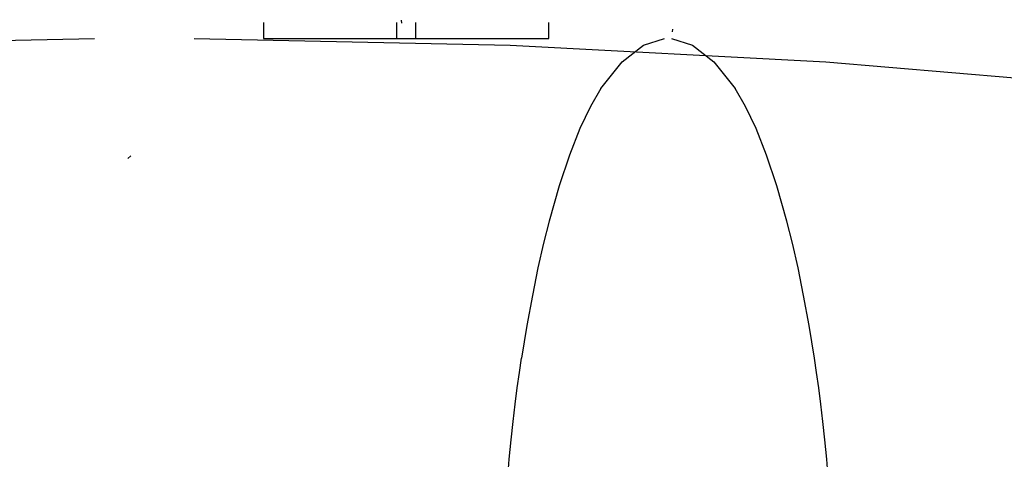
# Model space of a CAD drawing. Header units: millimetres. Extents: x -269 to 269, y -1462 to 438.
# Tile 23 of 26: x -41 to 63, y 392 to 438. Entities that reach past the tile are written whole.
import ezdxf

# ---------------------------------------------------------------- set-up
doc = ezdxf.new("R2010")
doc.units = ezdxf.units.MM
doc.layers.add('Default', color=7, linetype='Continuous', true_color=0x000000)

msp = doc.modelspace()

# ---------------------------------------------------------------- linework, layer by layer
at = {"layer": 'Default', "extrusion": (0, 1, 0)}
for points in [[(1.01, 395.5), (1.52, 395.54), (2.04, 395.61), (2.55, 395.68), (3.06, 395.78), (3.56, 395.9), (4.06, 396.03), (4.56, 396.18), (5.05, 396.34), (5.54, 396.52), (6.01, 396.72), (6.48, 396.94), (6.95, 397.17), (7.4, 397.42), (7.85, 397.68), (8.28, 397.96), (8.71, 398.25), (9.13, 398.56), (9.53, 398.88), (9.93, 399.22), (10.31, 399.57), (10.68, 399.93), (11.04, 400.31), (11.38, 400.69), (11.71, 401.09), (12.03, 401.5), (12.33, 401.92), (12.62, 402.35), (12.89, 402.79), (13.15, 403.24), (13.39, 403.7), (13.61, 404.17), (13.82, 404.64), (14.02, 405.12), (14.19, 405.61), (14.35, 406.1), (14.49, 406.6), (14.62, 407.1), (14.73, 407.61), (14.82, 408.12), (14.89, 408.63), (14.94, 409.15), (14.98, 409.66), (15, 410.18), (15, 410.7), (14.98, 411.22), (14.95, 411.73), (14.89, 412.25), (14.82, 412.76), (14.74, 413.27), (14.63, 413.78), (14.51, 414.28), (14.37, 414.78), (14.21, 415.27), (14.03, 415.76), (13.84, 416.24), (13.64, 416.72), (13.41, 417.18), (13.17, 417.64), (12.92, 418.09), (12.65, 418.53), (12.36, 418.96), (12.06, 419.39), (11.74, 419.8), (11.41, 420.2), (11.07, 420.59), (10.72, 420.96), (10.35, 421.33), (9.97, 421.68), (9.57, 422.01), (9.17, 422.34), (8.75, 422.65), (8.33, 422.94), (7.89, 423.22), (7.45, 423.49), (6.99, 423.74), (6.53, 423.97), (6.06, 424.19), (5.59, 424.39), (5.1, 424.57), (4.61, 424.74), (4.12, 424.89), (3.62, 425.02), (3.11, 425.14), (2.6, 425.24), (2.09, 425.32), (1.58, 425.38), (1.06, 425.43), (0.54, 425.46), (0.03, 425.47), (-0.49, 425.46), (-1.01, 425.43)], [(-0.99, 425.13), (-0.48, 425.16), (0.02, 425.17), (0.53, 425.16), (1.04, 425.13), (1.54, 425.08), (2.05, 425.02), (2.55, 424.94), (3.04, 424.85), (3.54, 424.73), (4.03, 424.6), (4.51, 424.46), (4.99, 424.29), (5.47, 424.11), (5.93, 423.91), (6.39, 423.7), (6.85, 423.47), (7.29, 423.23), (7.73, 422.97), (8.15, 422.7), (8.57, 422.41), (8.98, 422.11), (9.37, 421.79), (9.76, 421.46), (10.13, 421.12), (10.49, 420.76), (10.84, 420.39), (11.18, 420.01), (11.5, 419.62), (11.81, 419.22), (12.1, 418.81), (12.38, 418.39), (12.65, 417.95), (12.9, 417.51), (13.14, 417.06), (13.36, 416.61), (13.56, 416.14), (13.75, 415.67), (13.92, 415.2), (14.07, 414.71), (14.21, 414.22), (14.33, 413.73), (14.44, 413.24), (14.52, 412.74), (14.59, 412.23), (14.65, 411.73), (14.68, 411.22), (14.7, 410.72), (14.7, 410.21), (14.68, 409.7), (14.65, 409.2), (14.59, 408.69), (14.52, 408.19), (14.44, 407.69), (14.33, 407.2), (14.21, 406.7), (14.07, 406.22), (13.92, 405.73), (13.75, 405.26), (13.56, 404.79), (13.35, 404.32), (13.13, 403.87), (12.9, 403.42), (12.65, 402.98), (12.38, 402.54), (12.1, 402.12), (11.81, 401.71), (11.5, 401.31), (11.18, 400.92), (10.84, 400.54), (10.49, 400.17), (10.13, 399.81), (9.76, 399.47), (9.37, 399.14), (8.98, 398.82), (8.57, 398.52), (8.15, 398.23), (7.73, 397.96), (7.29, 397.7), (6.85, 397.46), (6.39, 397.23), (5.93, 397.02)], [(-14.67, 409.48), (14.67, 411.45)], [(5.93, 397.02), (5.46, 396.82), (4.98, 396.64), (4.5, 396.47), (4.01, 396.32), (3.51, 396.19), (3.01, 396.08), (2.51, 395.98), (2.01, 395.9), (1.5, 395.84), (0.99, 395.8)], [(1.01, 395.5), (0.49, 395.47), (-0.03, 395.47), (-0.54, 395.48), (-1.06, 395.5), (-1.58, 395.55), (-2.09, 395.61), (-2.6, 395.69), (-3.11, 395.79), (-3.62, 395.91), (-4.12, 396.04), (-4.61, 396.19), (-5.1, 396.36), (-5.59, 396.54), (-6.06, 396.75), (-6.53, 396.96), (-6.99, 397.2), (-7.45, 397.45), (-7.89, 397.71), (-8.33, 397.99), (-8.75, 398.29), (-9.17, 398.59), (-9.57, 398.92), (-9.97, 399.26), (-10.35, 399.61), (-10.72, 399.97), (-11.07, 400.35), (-11.41, 400.73), (-11.74, 401.13), (-12.06, 401.55), (-12.36, 401.97), (-12.65, 402.4), (-12.92, 402.84), (-13.17, 403.29), (-13.41, 403.75), (-13.64, 404.22), (-13.84, 404.69), (-14.03, 405.17), (-14.21, 405.66), (-14.37, 406.15), (-14.51, 406.65), (-14.63, 407.15), (-14.74, 407.66), (-14.82, 408.17), (-14.89, 408.68), (-14.95, 409.2), (-14.98, 409.72), (-15, 410.23), (-15, 410.75), (-14.98, 411.27), (-14.94, 411.79), (-14.89, 412.3), (-14.82, 412.81), (-14.73, 413.32), (-14.62, 413.83), (-14.49, 414.33), (-14.35, 414.83), (-14.19, 415.32), (-14.02, 415.81), (-13.82, 416.29), (-13.61, 416.76), (-13.39, 417.23), (-13.15, 417.69), (-12.89, 418.14), (-12.62, 418.58), (-12.33, 419.01), (-12.03, 419.43), (-11.71, 419.84), (-11.38, 420.24), (-11.04, 420.62), (-10.68, 421), (-10.31, 421.36), (-9.93, 421.71), (-9.53, 422.05), (-9.13, 422.37), (-8.71, 422.68), (-8.28, 422.97), (-7.85, 423.25), (-7.4, 423.51), (-6.95, 423.76), (-6.48, 423.99), (-6.01, 424.21), (-5.54, 424.41), (-5.05, 424.59), (-4.56, 424.76), (-4.06, 424.9), (-3.56, 425.04), (-3.06, 425.15), (-2.55, 425.25), (-2.04, 425.33), (-1.52, 425.39), (-1.01, 425.43)], [(0.99, 395.8), (0.48, 395.77), (-0.03, 395.77), (-0.53, 395.78), (-1.04, 395.8), (-1.55, 395.85), (-2.05, 395.91), (-2.55, 395.99), (-3.05, 396.09), (-3.54, 396.2), (-4.03, 396.33), (-4.52, 396.48), (-5, 396.64), (-5.47, 396.82), (-5.94, 397.02), (-6.4, 397.23), (-6.85, 397.46), (-7.3, 397.71), (-7.74, 397.97), (-8.16, 398.24), (-8.58, 398.53), (-8.99, 398.83), (-9.38, 399.15), (-9.77, 399.48), (-10.14, 399.82), (-10.5, 400.18), (-10.85, 400.55), (-11.19, 400.93), (-11.51, 401.32), (-11.82, 401.72), (-12.11, 402.14), (-12.39, 402.56), (-12.66, 402.99), (-12.91, 403.43), (-13.14, 403.88), (-13.36, 404.34), (-13.57, 404.81), (-13.75, 405.28), (-13.92, 405.76), (-14.08, 406.24), (-14.22, 406.73), (-14.34, 407.22), (-14.44, 407.72), (-14.53, 408.22), (-14.6, 408.72), (-14.65, 409.22), (-14.68, 409.73), (-14.7, 410.24), (-14.7, 410.75), (-14.68, 411.25), (-14.64, 411.76), (-14.59, 412.26), (-14.52, 412.77), (-14.43, 413.27), (-14.33, 413.76), (-14.2, 414.25), (-14.06, 414.74), (-13.91, 415.23), (-13.74, 415.7), (-13.55, 416.17), (-13.34, 416.64), (-13.12, 417.09), (-12.88, 417.54), (-12.63, 417.98), (-12.36, 418.42), (-12.08, 418.84), (-11.79, 419.25), (-11.48, 419.65), (-11.15, 420.04), (-10.82, 420.42), (-10.47, 420.79), (-10.1, 421.14), (-9.73, 421.49), (-9.34, 421.82), (-8.94, 422.13), (-8.54, 422.43), (-8.12, 422.72), (-7.69, 422.99), (-7.25, 423.25), (-6.81, 423.49), (-6.35, 423.72), (-5.89, 423.93), (-5.42, 424.13), (-4.95, 424.31), (-4.47, 424.47), (-3.98, 424.62), (-3.49, 424.74), (-3, 424.86), (-2.5, 424.95), (-2, 425.03), (-1.49, 425.09), (-0.99, 425.13)], [(0.99, 395.8), (-0.99, 425.13)], [(-1.01, 425.43), (-0.49, 425.46), (0.03, 425.47), (0.54, 425.46), (1.06, 425.43), (1.58, 425.38), (2.09, 425.32), (2.6, 425.24), (3.11, 425.14), (3.62, 425.02), (4.12, 424.89), (4.61, 424.74), (5.1, 424.57), (5.59, 424.39), (6.06, 424.19), (6.53, 423.97), (6.99, 423.74), (7.45, 423.49), (7.89, 423.22), (8.33, 422.94), (8.75, 422.65), (9.17, 422.34), (9.57, 422.01), (9.97, 421.68), (10.35, 421.33), (10.72, 420.96), (11.07, 420.59), (11.41, 420.2), (11.74, 419.8), (12.06, 419.39), (12.36, 418.96), (12.65, 418.53), (12.92, 418.09), (13.17, 417.64), (13.41, 417.18), (13.64, 416.72), (13.84, 416.24), (14.03, 415.76), (14.21, 415.27), (14.37, 414.78), (14.51, 414.28), (14.63, 413.78), (14.74, 413.27), (14.82, 412.76), (14.89, 412.25), (14.95, 411.73), (14.98, 411.22), (15, 410.7), (15, 410.18), (14.98, 409.66), (14.94, 409.15), (14.89, 408.63), (14.82, 408.12), (14.73, 407.61), (14.62, 407.1), (14.49, 406.6), (14.35, 406.1), (14.19, 405.61), (14.02, 405.12), (13.82, 404.64), (13.61, 404.17), (13.39, 403.7), (13.15, 403.24), (12.89, 402.79), (12.62, 402.35), (12.33, 401.92), (12.03, 401.5), (11.71, 401.09), (11.38, 400.69), (11.04, 400.31), (10.68, 399.93), (10.31, 399.57), (9.93, 399.22), (9.53, 398.88), (9.13, 398.56), (8.71, 398.25), (8.28, 397.96), (7.85, 397.68), (7.4, 397.42), (6.95, 397.17), (6.48, 396.94), (6.01, 396.72), (5.54, 396.52), (5.05, 396.34), (4.56, 396.18), (4.06, 396.03), (3.56, 395.9), (3.06, 395.78), (2.55, 395.68), (2.04, 395.61), (1.52, 395.54), (1.01, 395.5)], [(1.01, 395.5), (0.49, 395.47), (-0.03, 395.47), (-0.54, 395.48), (-1.06, 395.5), (-1.58, 395.55), (-2.09, 395.61), (-2.6, 395.69), (-3.11, 395.79), (-3.62, 395.91), (-4.12, 396.04), (-4.61, 396.19), (-5.1, 396.36), (-5.59, 396.54), (-6.06, 396.75), (-6.53, 396.96), (-6.99, 397.2), (-7.45, 397.45), (-7.89, 397.71), (-8.33, 397.99), (-8.75, 398.29), (-9.17, 398.59), (-9.57, 398.92), (-9.97, 399.26), (-10.35, 399.61), (-10.72, 399.97), (-11.07, 400.35), (-11.41, 400.73), (-11.74, 401.13), (-12.06, 401.55), (-12.36, 401.97), (-12.65, 402.4), (-12.92, 402.84), (-13.17, 403.29), (-13.41, 403.75), (-13.64, 404.22), (-13.84, 404.69), (-14.03, 405.17), (-14.21, 405.66), (-14.37, 406.15), (-14.51, 406.65), (-14.63, 407.15), (-14.74, 407.66), (-14.82, 408.17), (-14.89, 408.68), (-14.95, 409.2), (-14.98, 409.72), (-15, 410.23), (-15, 410.75), (-14.98, 411.27), (-14.94, 411.79), (-14.89, 412.3), (-14.82, 412.81), (-14.73, 413.32), (-14.62, 413.83), (-14.49, 414.33), (-14.35, 414.83), (-14.19, 415.32), (-14.02, 415.81), (-13.82, 416.29), (-13.61, 416.76), (-13.39, 417.23), (-13.15, 417.69), (-12.89, 418.14), (-12.62, 418.58), (-12.33, 419.01), (-12.03, 419.43), (-11.71, 419.84), (-11.38, 420.24), (-11.04, 420.62), (-10.68, 421), (-10.31, 421.36), (-9.93, 421.71), (-9.53, 422.05), (-9.13, 422.37), (-8.71, 422.68), (-8.28, 422.97), (-7.85, 423.25), (-7.4, 423.51), (-6.95, 423.76), (-6.48, 423.99), (-6.01, 424.21), (-5.54, 424.41), (-5.05, 424.59), (-4.56, 424.76), (-4.06, 424.9), (-3.56, 425.04), (-3.06, 425.15), (-2.55, 425.25), (-2.04, 425.33), (-1.52, 425.39), (-1.01, 425.43)], [(1.01, 395.5), (1.52, 395.54), (2.04, 395.61), (2.55, 395.68), (3.06, 395.78), (3.56, 395.9), (4.06, 396.03), (4.56, 396.18), (5.05, 396.34), (5.54, 396.52), (6.01, 396.72), (6.48, 396.94), (6.95, 397.17), (7.4, 397.42), (7.85, 397.68), (8.28, 397.96), (8.71, 398.25), (9.13, 398.56), (9.53, 398.88), (9.93, 399.22), (10.31, 399.57), (10.68, 399.93), (11.04, 400.31), (11.38, 400.69), (11.71, 401.09), (12.03, 401.5), (12.33, 401.92), (12.62, 402.35), (12.89, 402.79), (13.15, 403.24), (13.39, 403.7), (13.61, 404.17), (13.82, 404.64), (14.02, 405.12), (14.19, 405.61), (14.35, 406.1), (14.49, 406.6), (14.62, 407.1), (14.73, 407.61), (14.82, 408.12), (14.89, 408.63), (14.94, 409.15), (14.98, 409.66), (15, 410.18), (15, 410.7), (14.98, 411.22), (14.95, 411.73), (14.89, 412.25), (14.82, 412.76), (14.74, 413.27), (14.63, 413.78), (14.51, 414.28), (14.37, 414.78), (14.21, 415.27), (14.03, 415.76), (13.84, 416.24), (13.64, 416.72), (13.41, 417.18), (13.17, 417.64), (12.92, 418.09), (12.65, 418.53), (12.36, 418.96), (12.06, 419.39), (11.74, 419.8), (11.41, 420.2), (11.07, 420.59), (10.72, 420.96), (10.35, 421.33), (9.97, 421.68), (9.57, 422.01), (9.17, 422.34), (8.75, 422.65), (8.33, 422.94), (7.89, 423.22), (7.45, 423.49), (6.99, 423.74), (6.53, 423.97), (6.06, 424.19), (5.59, 424.39), (5.1, 424.57), (4.61, 424.74), (4.12, 424.89), (3.62, 425.02), (3.11, 425.14), (2.6, 425.24), (2.09, 425.32), (1.58, 425.38), (1.06, 425.43), (0.54, 425.46), (0.03, 425.47), (-0.49, 425.46), (-1.01, 425.43)], [(5.2, 411.17), (5.22, 410.99), (5.24, 410.81), (5.25, 410.63), (5.25, 410.46), (5.25, 410.28), (5.24, 410.1), (5.22, 409.92), (5.2, 409.74), (5.17, 409.56), (5.14, 409.39), (5.1, 409.21), (5.05, 409.04), (5, 408.87), (4.94, 408.7), (4.88, 408.53), (4.81, 408.36), (4.74, 408.2), (4.66, 408.04), (4.57, 407.88), (4.48, 407.73), (4.38, 407.58), (4.28, 407.43), (4.18, 407.29), (4.07, 407.14), (3.95, 407.01), (3.83, 406.87), (3.7, 406.75), (3.58, 406.62), (3.44, 406.5), (3.3, 406.39), (3.16, 406.28), (3.02, 406.17), (2.87, 406.07), (2.72, 405.97), (2.56, 405.88), (2.41, 405.8), (2.25, 405.72), (2.08, 405.65), (1.92, 405.58), (1.75, 405.52), (1.58, 405.46), (1.41, 405.41), (1.23, 405.36), (1.06, 405.32), (0.88, 405.29), (0.7, 405.26)], [(5.24, 410.82), (-5.24, 410.11)], [(-0.35, 415.7), (-0.17, 415.71), (0.01, 415.72), (0.18, 415.71), (0.36, 415.7), (0.54, 415.69), (0.72, 415.67), (0.9, 415.64), (1.07, 415.6), (1.25, 415.57), (1.42, 415.52), (1.59, 415.47), (1.76, 415.41), (1.93, 415.35), (2.1, 415.28), (2.26, 415.2), (2.42, 415.12), (2.58, 415.04), (2.73, 414.95), (2.89, 414.85), (3.03, 414.75), (3.18, 414.64), (3.32, 414.53), (3.46, 414.42), (3.59, 414.3), (3.72, 414.17), (3.84, 414.04), (3.96, 413.91), (4.08, 413.77), (4.19, 413.63), (4.29, 413.49), (4.39, 413.34), (4.49, 413.19), (4.58, 413.03), (4.67, 412.87), (4.75, 412.71), (4.82, 412.55), (4.89, 412.38), (4.95, 412.21), (5.01, 412.04), (5.06, 411.87), (5.1, 411.7), (5.14, 411.52), (5.18, 411.35), (5.2, 411.17)], [(-1.01, 425.43), (-1.52, 425.39), (-2.04, 425.33), (-2.55, 425.25), (-3.06, 425.15), (-3.56, 425.04), (-4.06, 424.9), (-4.56, 424.76), (-5.05, 424.59), (-5.54, 424.41), (-6.01, 424.21), (-6.48, 423.99), (-6.95, 423.76), (-7.4, 423.51), (-7.85, 423.25), (-8.28, 422.97), (-8.71, 422.68), (-9.13, 422.37), (-9.53, 422.05), (-9.93, 421.71), (-10.31, 421.36), (-10.68, 421), (-11.04, 420.62), (-11.38, 420.24), (-11.71, 419.84), (-12.03, 419.43), (-12.33, 419.01), (-12.62, 418.58), (-12.89, 418.14), (-13.15, 417.69), (-13.39, 417.23), (-13.61, 416.76), (-13.82, 416.29), (-14.02, 415.81), (-14.19, 415.32), (-14.35, 414.83), (-14.49, 414.33), (-14.62, 413.83), (-14.73, 413.32), (-14.82, 412.81), (-14.89, 412.3), (-14.94, 411.79), (-14.98, 411.27), (-15, 410.75), (-15, 410.23), (-14.98, 409.72), (-14.95, 409.2), (-14.89, 408.68), (-14.82, 408.17), (-14.74, 407.66), (-14.63, 407.15), (-14.51, 406.65), (-14.37, 406.15), (-14.21, 405.66), (-14.03, 405.17), (-13.84, 404.69), (-13.64, 404.22), (-13.41, 403.75), (-13.17, 403.29), (-12.92, 402.84), (-12.65, 402.4), (-12.36, 401.97), (-12.06, 401.55), (-11.74, 401.13), (-11.41, 400.73), (-11.07, 400.35), (-10.72, 399.97), (-10.35, 399.61), (-9.97, 399.26), (-9.57, 398.92), (-9.17, 398.59), (-8.75, 398.29), (-8.33, 397.99), (-7.89, 397.71), (-7.45, 397.45), (-6.99, 397.2), (-6.53, 396.96), (-6.06, 396.75), (-5.59, 396.54), (-5.1, 396.36), (-4.61, 396.19), (-4.12, 396.04), (-3.62, 395.91), (-3.11, 395.79), (-2.6, 395.69), (-2.09, 395.61), (-1.58, 395.55), (-1.06, 395.5), (-0.54, 395.48), (-0.03, 395.47), (0.49, 395.47), (1.01, 395.5)], [(0.7, 405.26), (0.53, 405.24), (0.35, 405.23)], [(0.35, 405.23), (0.17, 405.22), (-0.01, 405.22), (-0.18, 405.22), (-0.36, 405.23), (-0.54, 405.24), (-0.72, 405.27), (-0.9, 405.29), (-1.07, 405.33), (-1.25, 405.37), (-1.42, 405.41), (-1.59, 405.46), (-1.76, 405.52), (-1.93, 405.58), (-2.1, 405.65), (-2.26, 405.73), (-2.42, 405.81), (-2.58, 405.89), (-2.73, 405.98), (-2.89, 406.08), (-3.03, 406.18), (-3.18, 406.29), (-3.32, 406.4), (-3.46, 406.51), (-3.59, 406.63), (-3.72, 406.76), (-3.84, 406.89), (-3.96, 407.02), (-4.08, 407.16), (-4.19, 407.3), (-4.29, 407.45), (-4.39, 407.59), (-4.49, 407.75), (-4.58, 407.9), (-4.67, 408.06), (-4.75, 408.22), (-4.82, 408.38), (-4.89, 408.55), (-4.95, 408.72), (-5.01, 408.89), (-5.06, 409.06), (-5.1, 409.23), (-5.14, 409.41), (-5.18, 409.58), (-5.2, 409.76)], [(0.35, 405.23), (-0.35, 415.7)], [(-0.7, 415.67), (-0.53, 415.69), (-0.35, 415.7)], [(-5.2, 409.76), (-5.22, 409.94), (-5.24, 410.12), (-5.25, 410.3), (-5.25, 410.48), (-5.25, 410.66), (-5.24, 410.83), (-5.22, 411.01), (-5.2, 411.19), (-5.17, 411.37), (-5.14, 411.54), (-5.1, 411.72), (-5.05, 411.89), (-5, 412.06), (-4.94, 412.23), (-4.88, 412.4), (-4.81, 412.57), (-4.74, 412.73), (-4.66, 412.89), (-4.57, 413.05), (-4.48, 413.2), (-4.38, 413.35), (-4.28, 413.5), (-4.18, 413.65), (-4.07, 413.79), (-3.95, 413.92), (-3.83, 414.06), (-3.7, 414.19), (-3.58, 414.31), (-3.44, 414.43), (-3.3, 414.55), (-3.16, 414.66), (-3.02, 414.76), (-2.87, 414.86), (-2.72, 414.96), (-2.56, 415.05), (-2.41, 415.13), (-2.25, 415.21), (-2.08, 415.29), (-1.92, 415.35), (-1.75, 415.42), (-1.58, 415.47), (-1.41, 415.52), (-1.23, 415.57), (-1.06, 415.61), (-0.88, 415.64), (-0.7, 415.67)], [(-7.06, 515.23), (-3.44, 515.41), (0.19, 515.47), (3.81, 515.4), (7.43, 515.2), (11.04, 514.88), (14.64, 514.44), (18.22, 513.87), (21.78, 513.18), (25.31, 512.37), (28.81, 511.44), (32.28, 510.38), (35.71, 509.21), (39.1, 507.92), (42.44, 506.51), (45.73, 504.99), (48.96, 503.35), (52.14, 501.61), (55.25, 499.75), (58.3, 497.79), (61.28, 495.73), (64.19, 493.56), (67.02, 491.3), (69.77, 488.94), (72.43, 486.48), (75.01, 483.94), (77.51, 481.3), (79.9, 478.59), (82.21, 475.79), (84.41, 472.91), (86.52, 469.96), (88.52, 466.94), (90.42, 463.85), (92.21, 460.7), (93.88, 457.48), (95.45, 454.22), (96.9, 450.89), (98.24, 447.53), (99.46, 444.11), (100.57, 440.66), (101.55, 437.17), (102.41, 433.65), (103.15, 430.1), (103.76, 426.53), (104.26, 422.94), (104.63, 419.33), (104.87, 415.72), (104.99, 412.09), (104.98, 408.47), (104.85, 404.85), (104.59, 401.23), (104.21, 397.63), (103.71, 394.04), (103.08, 390.47), (102.33, 386.92), (101.45, 383.4), (100.46, 379.92), (99.34, 376.47), (98.11, 373.06), (96.76, 369.69), (95.3, 366.38), (93.72, 363.12), (92.03, 359.91), (90.23, 356.76), (88.32, 353.68), (86.31, 350.67), (84.19, 347.72), (81.98, 344.85), (79.66, 342.06), (77.25, 339.35), (74.75, 336.73), (72.16, 334.19), (69.49, 331.75), (66.73, 329.4), (63.89, 327.14), (60.98, 324.99), (57.99, 322.93), (54.94, 320.98), (51.81, 319.14), (48.63, 317.41), (45.39, 315.78), (42.1, 314.27), (38.75, 312.88), (35.36, 311.6), (31.92, 310.44), (28.45, 309.39), (24.95, 308.47), (21.41, 307.67), (17.85, 306.99), (14.27, 306.44), (10.67, 306.01), (7.06, 305.7)], [(7.06, 305.7), (3.44, 305.52), (-0.19, 305.47), (-3.81, 305.53), (-7.43, 305.73), (-11.04, 306.05), (-14.64, 306.49), (-18.22, 307.06), (-21.78, 307.75), (-25.31, 308.56), (-28.81, 309.5), (-32.28, 310.55), (-35.71, 311.72), (-39.1, 313.02), (-42.44, 314.42), (-45.73, 315.94), (-48.96, 317.58), (-52.14, 319.32), (-55.25, 321.18), (-58.3, 323.14), (-61.28, 325.2), (-64.19, 327.37), (-67.02, 329.63), (-69.77, 332), (-72.43, 334.45), (-75.01, 337), (-77.51, 339.63), (-79.9, 342.35), (-82.21, 345.14), (-84.41, 348.02), (-86.52, 350.97), (-88.52, 353.99), (-90.42, 357.08), (-92.21, 360.24), (-93.88, 363.45), (-95.45, 366.72), (-96.9, 370.04), (-98.24, 373.41), (-99.46, 376.82), (-100.57, 380.27), (-101.55, 383.76), (-102.41, 387.28), (-103.15, 390.83), (-103.76, 394.4), (-104.26, 397.99), (-104.63, 401.6), (-104.87, 405.22), (-104.99, 408.84), (-104.98, 412.46), (-104.85, 416.09), (-104.59, 419.7), (-104.21, 423.31), (-103.71, 426.9), (-103.08, 430.47), (-102.33, 434.01), (-101.45, 437.53), (-100.46, 441.02), (-99.34, 444.46), (-98.11, 447.87), (-96.76, 451.24), (-95.3, 454.55), (-93.72, 457.82), (-92.03, 461.02), (-90.23, 464.17), (-88.32, 467.25), (-86.31, 470.27), (-84.19, 473.21), (-81.98, 476.08), (-79.66, 478.87), (-77.25, 481.58), (-74.75, 484.2), (-72.16, 486.74), (-69.49, 489.18), (-66.73, 491.53), (-63.89, 493.79), (-60.98, 495.94), (-57.99, 498), (-54.94, 499.95), (-51.81, 501.79), (-48.63, 503.52), (-45.39, 505.15), (-42.1, 506.66), (-38.75, 508.05), (-35.36, 509.33), (-31.92, 510.49), (-28.45, 511.54), (-24.95, 512.46), (-21.41, 513.26), (-17.85, 513.94), (-14.27, 514.49), (-10.67, 514.92), (-7.06, 515.23)], [(12.5, 224.89), (18.9, 225.43), (25.28, 226.19), (31.62, 227.17), (37.93, 228.37), (44.19, 229.79), (50.4, 231.43), (56.55, 233.27), (62.63, 235.33), (68.64, 237.6), (74.57, 240.07), (80.41, 242.74), (86.15, 245.62), (91.79, 248.69), (97.31, 251.95), (102.73, 255.41), (108.02, 259.05), (113.18, 262.86), (118.21, 266.86), (123.09, 271.02), (127.83, 275.36), (132.42, 279.85), (136.85, 284.5), (141.12, 289.3), (145.22, 294.24), (149.14, 299.32), (152.89, 304.54), (156.45, 309.88), (159.83, 315.34), (163.02, 320.91), (166.01, 326.59), (168.81, 332.37), (171.41, 338.24), (173.8, 344.2), (175.98, 350.24), (177.95, 356.35), (179.72, 362.52), (181.26, 368.76), (182.59, 375.04), (183.71, 381.36), (184.6, 387.72), (185.28, 394.1), (185.73, 400.51), (185.97, 406.93), (185.98, 413.35), (185.77, 419.76), (185.34, 426.17), (184.68, 432.56), (183.81, 438.92), (182.72, 445.25), (181.41, 451.53), (179.88, 457.77), (178.14, 463.95), (176.19, 470.07), (174.03, 476.11), (171.66, 482.08), (169.09, 487.96), (166.31, 493.75), (163.34, 499.45), (160.17, 505.03), (156.81, 510.5), (153.26, 515.85), (149.53, 521.08), (145.63, 526.18), (141.54, 531.13), (137.3, 535.95), (132.88, 540.61), (128.31, 545.12), (123.59, 549.47), (118.72, 553.65), (113.7, 557.67), (108.55, 561.5), (103.28, 565.16), (97.88, 568.63), (92.36, 571.92), (86.73, 575.01), (81, 577.9), (75.17, 580.6), (69.25, 583.09), (63.25, 585.38), (57.18, 587.46), (51.04, 589.33), (44.83, 590.98), (38.57, 592.42), (32.27, 593.64), (25.93, 594.65), (19.56, 595.43), (13.16, 596), (6.75, 596.34), (0.33, 596.47), (-6.09, 596.37), (-12.5, 596.05)], [(-12.5, 596.05), (-18.9, 595.5), (-25.28, 594.74), (-31.62, 593.76), (-37.93, 592.56), (-44.19, 591.14), (-50.4, 589.51), (-56.55, 587.66), (-62.63, 585.6), (-68.64, 583.34), (-74.57, 580.86), (-80.41, 578.19), (-86.15, 575.31), (-91.79, 572.24), (-97.31, 568.98), (-102.73, 565.52), (-108.02, 561.89), (-113.18, 558.07), (-118.21, 554.07), (-123.09, 549.91), (-127.83, 545.58), (-132.42, 541.08), (-136.85, 536.43), (-141.12, 531.64), (-145.22, 526.69), (-149.14, 521.61), (-152.89, 516.4), (-156.45, 511.06), (-159.83, 505.6), (-163.02, 500.02), (-166.01, 494.34), (-168.81, 488.56), (-171.41, 482.69), (-173.8, 476.73), (-175.98, 470.69), (-177.95, 464.58), (-179.72, 458.41), (-181.26, 452.18), (-182.59, 445.89), (-183.71, 439.57), (-184.6, 433.21), (-185.28, 426.83), (-185.73, 420.42), (-185.97, 414.01), (-185.98, 407.58), (-185.77, 401.17), (-185.34, 394.76), (-184.68, 388.37), (-183.81, 382.01), (-182.72, 375.68), (-181.41, 369.4), (-179.88, 363.16), (-178.14, 356.98), (-176.19, 350.86), (-174.03, 344.82), (-171.66, 338.85), (-169.09, 332.97), (-166.31, 327.18), (-163.34, 321.49), (-160.17, 315.9), (-156.81, 310.43), (-153.26, 305.08), (-149.53, 299.85), (-145.63, 294.75), (-141.54, 289.8), (-137.3, 284.98), (-132.88, 280.32), (-128.31, 275.81), (-123.59, 271.46), (-118.72, 267.28), (-113.7, 263.27), (-108.55, 259.43), (-103.28, 255.77), (-97.88, 252.3), (-92.36, 249.02), (-86.73, 245.92), (-81, 243.03), (-75.17, 240.33), (-69.25, 237.84), (-63.25, 235.55), (-57.18, 233.47), (-51.04, 231.6), (-44.83, 229.95), (-38.57, 228.51), (-32.27, 227.29), (-25.93, 226.28), (-19.56, 225.5), (-13.16, 224.93), (-6.75, 224.59), (-0.33, 224.47), (6.09, 224.57), (12.5, 224.89)], [(15.39, 181.98), (23.27, 182.65), (31.12, 183.59), (38.93, 184.8), (46.7, 186.28), (54.41, 188.02), (62.06, 190.03), (69.63, 192.31), (77.12, 194.84), (84.51, 197.63), (91.81, 200.67), (98.99, 203.97), (106.06, 207.51), (113, 211.29), (119.81, 215.31), (126.48, 219.56), (132.99, 224.04), (139.35, 228.74), (145.54, 233.66), (151.55, 238.79), (157.39, 244.12), (163.03, 249.65), (168.49, 255.38), (173.74, 261.28), (178.79, 267.37), (183.62, 273.63), (188.23, 280.05), (192.62, 286.62), (196.78, 293.34), (200.71, 300.2), (204.39, 307.2), (207.84, 314.31), (211.03, 321.55), (213.97, 328.88), (216.66, 336.32), (219.09, 343.84), (221.26, 351.44), (223.17, 359.11), (224.81, 366.85), (226.18, 374.63), (227.28, 382.46), (228.11, 390.32), (228.67, 398.21), (228.96, 406.11), (228.97, 414.01), (228.71, 421.91), (228.18, 429.8), (227.38, 437.67), (226.3, 445.5), (224.96, 453.29), (223.35, 461.03), (221.47, 468.71), (219.33, 476.32), (216.92, 483.85), (214.26, 491.29), (211.34, 498.64), (208.18, 505.88), (204.76, 513.01), (201.1, 520.02), (197.2, 526.89), (193.06, 533.63), (188.69, 540.22), (184.1, 546.65), (179.29, 552.93), (174.27, 559.03), (169.04, 564.96), (163.6, 570.7), (157.97, 576.25), (152.16, 581.61), (146.16, 586.76), (139.99, 591.7), (133.65, 596.42), (127.15, 600.92), (120.5, 605.2), (113.71, 609.24), (106.78, 613.05), (99.72, 616.61), (92.55, 619.93), (85.26, 623), (77.88, 625.82), (70.4, 628.38), (62.83, 630.68), (55.2, 632.71), (47.49, 634.49), (39.73, 635.99), (31.92, 637.23), (24.08, 638.2), (16.2, 638.89), (8.31, 639.32), (0.41, 639.47), (-7.5, 639.34), (-15.39, 638.95)], [(-15.39, 638.95), (-23.27, 638.28), (-31.12, 637.34), (-38.93, 636.13), (-46.7, 634.65), (-54.41, 632.91), (-62.06, 630.9), (-69.63, 628.62), (-77.12, 626.09), (-84.51, 623.3), (-91.81, 620.26), (-98.99, 616.96), (-106.06, 613.42), (-113, 609.64), (-119.81, 605.62), (-126.48, 601.37), (-132.99, 596.89), (-139.35, 592.19), (-145.54, 587.27), (-151.55, 582.14), (-157.39, 576.81), (-163.03, 571.28), (-168.49, 565.56), (-173.74, 559.65), (-178.79, 553.56), (-183.62, 547.31), (-188.23, 540.89), (-192.62, 534.31), (-196.78, 527.59), (-200.71, 520.73), (-204.39, 513.73), (-207.84, 506.62), (-211.03, 499.39), (-213.97, 492.05), (-216.66, 484.61), (-219.09, 477.09), (-221.26, 469.49), (-223.17, 461.82), (-224.81, 454.08), (-226.18, 446.3), (-227.28, 438.47), (-228.11, 430.61), (-228.67, 422.72), (-228.96, 414.82), (-228.97, 406.92), (-228.71, 399.02), (-228.18, 391.13), (-227.38, 383.27), (-226.3, 375.43), (-224.96, 367.64), (-223.35, 359.9), (-221.47, 352.22), (-219.33, 344.62), (-216.92, 337.08), (-214.26, 329.64), (-211.34, 322.29), (-208.18, 315.05), (-204.76, 307.92), (-201.1, 300.92), (-197.2, 294.04), (-193.06, 287.3), (-188.69, 280.71), (-184.1, 274.28), (-179.29, 268), (-174.27, 261.9), (-169.04, 255.97), (-163.6, 250.23), (-157.97, 244.68), (-152.16, 239.33), (-146.16, 234.18), (-139.99, 229.24), (-133.65, 224.51), (-127.15, 220.01), (-120.5, 215.73), (-113.71, 211.69), (-106.78, 207.89), (-99.72, 204.32), (-92.55, 201), (-85.26, 197.93), (-77.88, 195.11), (-70.4, 192.56), (-62.83, 190.26), (-55.2, 188.22), (-47.49, 186.44), (-39.73, 184.94), (-31.92, 183.7), (-24.08, 182.74), (-16.2, 182.04), (-8.31, 181.62), (-0.41, 181.47), (7.5, 181.59), (15.39, 181.98)]]:
    msp.add_lwpolyline(points, dxfattribs=at)
at = {"layer": 'Default', "extrusion": (0.033575, 0.033651, 0.99887)}
msp.add_lwpolyline([(319.88, -279.94), (319.88, -279.51)], dxfattribs=at)
at = {"layer": 'Default'}
for points in [[(-14.97, 437.89), (-14.97, 436.19)], [(-1.01, 437.89), (-1.01, 436.19)], [(1.01, 436.19), (1.01, 437.89)], [(14.97, 437.89), (14.97, 436.19)], [(-15, 436.19), (15, 436.19)]]:
    msp.add_lwpolyline(points, dxfattribs=at)
at = {"layer": 'Default', "extrusion": (0.99887, -0.033651, -0.033575)}
msp.add_lwpolyline([(437.9, 395.05), (437.6, 394.75)], dxfattribs=at)
at = {"layer": 'Default', "extrusion": (0.99887, 0.033651, -0.033575)}
msp.add_lwpolyline([(437.6, 425.72), (437.9, 425.42)], dxfattribs=at)
at = {"layer": 'Default', "extrusion": (0.033575, -0.033651, 0.99887)}
msp.add_lwpolyline([(319.88, 318.96), (319.88, 318.54)], dxfattribs=at)
at = {"layer": 'Default', "extrusion": (0.067226, 3.80503e-14, 0.997738)}
msp.add_lwpolyline([(430.95, 132.59), (433.75, 99.4), (435.49, 66.14), (436.19, 32.84)], dxfattribs=at)
at = {"layer": 'Default', "extrusion": (0.997738, -4.85748e-15, -0.067226)}
msp.add_lwpolyline([(430.95, 304.54), (433.75, 337.73), (435.49, 370.99), (436.19, 404.29)], dxfattribs=at)
at = {"layer": 'Default', "extrusion": (1, 0, 0)}
msp.add_lwpolyline([(436.19, 395.47), (436.19, 425.47)], dxfattribs=at)
at = {"layer": 'Default', "extrusion": (0.997738, 0, -0.067226)}
msp.add_lwpolyline([(436.19, 414.79), (435.49, 448.09), (433.75, 481.35), (430.95, 514.54)], dxfattribs=at)
at = {"layer": 'Default', "extrusion": (0.067226, 2.80654e-14, 0.997738)}
msp.add_lwpolyline([(436.19, 22.34), (435.49, -10.96), (433.75, -44.22), (430.95, -77.41)], dxfattribs=at)
at = {"layer": 'Default', "extrusion": (0.997738, 3.72567e-16, -0.067226)}
msp.add_lwpolyline([(430.95, 304.54), (429.07, 288.19), (426.74, 271.91), (423.95, 255.69), (420.7, 239.57), (417, 223.54)], dxfattribs=at)
at = {"layer": 'Default', "extrusion": (0.997738, 7.20297e-15, -0.067226)}
msp.add_lwpolyline([(417, 595.54), (420.7, 579.51), (423.95, 563.38), (426.74, 547.17), (429.07, 530.88), (430.95, 514.54)], dxfattribs=at)
at = {"layer": 'Default', "extrusion": (0.997738, 1.56817e-15, -0.067226)}
msp.add_lwpolyline([(417, 223.54), (414.68, 214.76), (412.08, 206.06), (409.19, 197.45), (406.02, 188.94), (402.57, 180.54)], dxfattribs=at)
at = {"layer": 'Default', "extrusion": (0.997738, 1.28938e-14, -0.067226)}
msp.add_lwpolyline([(402.57, 638.54), (406.02, 630.14), (409.19, 621.63), (412.08, 613.02), (414.68, 604.32), (417, 595.54)], dxfattribs=at)
at = {"layer": 'Default', "extrusion": (0.997738, -5.76059e-15, -0.067226)}
msp.add_lwpolyline([(391.94, 161.35), (393.98, 164.39), (395.91, 167.5), (397.74, 170.68), (399.46, 173.91), (401.07, 177.2), (402.57, 180.54)], dxfattribs=at)
at = {"layer": 'Default', "extrusion": (0.997738, 8.64089e-15, -0.067226)}
msp.add_lwpolyline([(391.94, 657.72), (393.98, 654.68), (395.91, 651.57), (397.74, 648.4), (399.46, 645.16), (401.07, 641.88), (402.57, 638.54)], dxfattribs=at)
at = {"layer": 'Default', "extrusion": (0.997738, 5.74059e-17, -0.067226)}
msp.add_lwpolyline([(352.2, 140.54), (353.86, 140.57), (355.53, 140.65), (357.19, 140.8), (358.84, 141), (360.49, 141.25), (362.12, 141.57), (363.75, 141.94), (365.36, 142.36), (366.95, 142.84), (368.53, 143.38), (370.09, 143.97), (371.63, 144.61), (373.14, 145.31), (374.63, 146.06), (376.09, 146.85), (377.53, 147.7), (378.93, 148.6), (380.3, 149.54), (381.64, 150.54), (382.94, 151.57), (384.21, 152.65), (385.44, 153.78), (386.63, 154.94), (387.78, 156.15), (388.89, 157.4), (389.95, 158.68), (390.97, 160), (391.94, 161.35)], dxfattribs=at)
at = {"layer": 'Default', "extrusion": (0.997738, 2.47563e-16, -0.067226)}
msp.add_lwpolyline([(352.2, 678.54), (353.86, 678.51), (355.53, 678.42), (357.19, 678.28), (358.84, 678.08), (360.49, 677.82), (362.12, 677.51), (363.75, 677.14), (365.36, 676.71), (366.95, 676.23), (368.53, 675.7), (370.09, 675.11), (371.63, 674.46), (373.14, 673.77), (374.63, 673.02), (376.09, 672.22), (377.53, 671.37), (378.93, 670.48), (380.3, 669.53), (381.64, 668.54), (382.94, 667.5), (384.21, 666.42), (385.44, 665.3), (386.63, 664.13), (387.78, 662.92), (388.89, 661.68), (389.95, 660.4), (390.97, 659.08), (391.94, 657.72)], dxfattribs=at)

doc.saveas('drawing.dxf')
